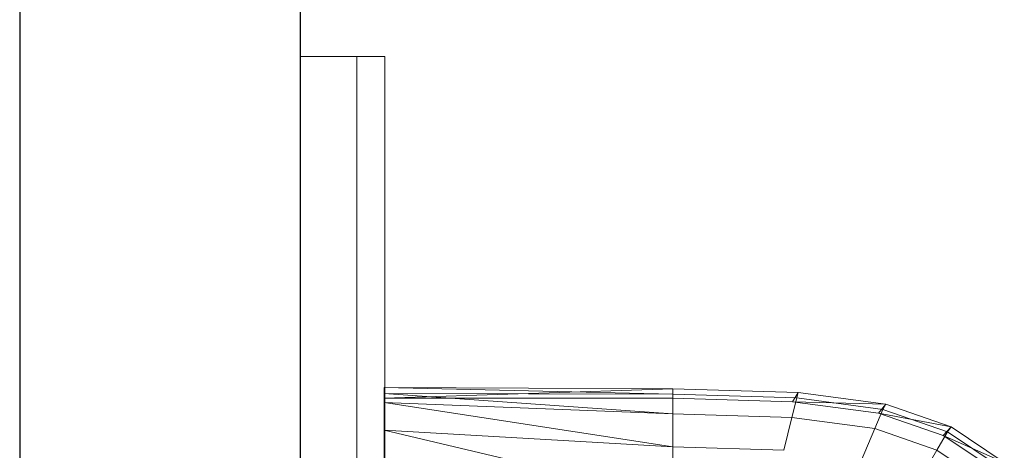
# Model space of a CAD drawing. Header units: metres. Extents: x 397.7 to 427.5, y 12.7 to 28.4.
# Tile 32 of 59: x 404.337 to 404.687, y 27.45 to 27.604. Entities that reach past the tile are written whole.
import ezdxf

# ---------------------------------------------------------------- set-up
doc = ezdxf.new("R2010")
doc.units = ezdxf.units.M
for name, color, linetype, lineweight in [('02_MOBILIARIO', 7, 'Continuous', 18), ('A-DETL-____-MBND', 7, 'Continuous', 18), ('A-GENM-____-OTLN', 7, 'Continuous', 18), ('A-WALL-____-MCUT', 7, 'Continuous', 25), ('A-WALL-____-OTLN', 7, 'Continuous', 25)]:
    doc.layers.add(name, color=color, linetype=linetype, lineweight=lineweight)

# ---------------------------------------------------------------- blocks, each defined once
blk = doc.blocks.new('Family - LONDR55-XX_ZZ-ARQ-CAA-M3D-Londres55-152769-05_ENLLUMENAT_P2')
at = {"layer": 'A-GENM-____-OTLN', "color": 253, "true_color": 0xaaaaaa}
for p, q in [((0.6, 0.03), (0, 0.03)), ((0.6, 0.03), (0, 0.03)), ((0.6, 0.01), (0.6, 0.03)), ((0.6, 0.01), (0.6, 0.03)), ((0.6, 0.01), (0, 0.01)), ((0, 0.01), (0.6, 0.01)), ((0, 0.01), (0.6, 0.01)), ((0, 0.01), (0.6, 0.01)), ((0.6, 0), (0.6, 0.01)), ((0.6, 0.01), (0.6, 0)), ((0, 0), (0.6, 0)), ((0.6, 0), (0, 0))]:
    blk.add_line(p, q, dxfattribs=at)
blk = doc.blocks.new('Family - Mirall P2-152770-05_ENLLUMENAT_P2')
blk.add_blockref('Family - LONDR55-XX_ZZ-ARQ-CAA-M3D-Londres55-152769-05_ENLLUMENAT_P2', (0, 0))
blk = doc.blocks.new('Family - Evans P2-153146-05_ENLLUMENAT_P2')
at = {"layer": 'A-WALL-____-MCUT', "color": 253, "true_color": 0xaaaaaa}
for p, q in [((4.54879, 0.1), (0, 0.1)), ((0, 0), (4.54879, 0))]:
    blk.add_line(p, q, dxfattribs=at)
at = {"layer": 'A-WALL-____-OTLN', "color": 253, "true_color": 0xaaaaaa}
for p, q in [((4.54879, 0.1), (0, 0.1)), ((0, 0), (4.54879, 0))]:
    blk.add_line(p, q, dxfattribs=at)
at = {"layer": 'A-WALL-____-OTLN', "color": 253, "lineweight": 18, "true_color": 0xaaaaaa}
blk.add_line((0, 0), (4.54879, 0), dxfattribs=at)
blk = doc.blocks.new('Family - Rentamans P2-153289-05_ENLLUMENAT_P2')
at = {"layer": 'A-DETL-____-MBND', "color": 253, "true_color": 0xaaaaaa}
for p, q in [((0, 0.36146), (0, 0.36526)), ((0, 0.36526), (0, 0.36308)), ((0.10273, 0.3648), (0, 0.36526)), ((0.10273, 0.36283), (0, 0.36526)), ((0.10273, 0.3648), (0, 0.36146)), ((0.14736, 0.36347), (0.10273, 0.3648)), ((0.10273, 0.36283), (0.10273, 0.3648)), ((0.10273, 0.36479), (0.10273, 0.36141)), ((0, 0.36308), (0, 0.35983)), ((0.10273, 0.36283), (0, 0.36308)), ((0, 0.36308), (0.10273, 0.35585)), ((0.10273, 0.36141), (0, 0.36146)), ((0, 0.36146), (0, 0.00406)), ((0.14679, 0.36152), (0.10273, 0.36283)), ((0.10273, 0.36283), (0.10273, 0.35585)), ((0.14525, 0.36016), (0.10273, 0.36141)), ((0.14508, 0.3546), (0.14679, 0.36152)), ((0.14525, 0.36016), (0.14736, 0.36347)), ((0.14679, 0.36152), (0.14736, 0.36347)), ((0.17751, 0.35738), (0.14679, 0.36152)), ((0.17848, 0.35928), (0.14736, 0.36347)), ((0, 0.35983), (0, 0.35008)), ((0.10273, 0.35585), (0, 0.35983)), ((0, 0.35983), (0.10273, 0.34405)), ((0.17596, 0.35605), (0.14525, 0.36016)), ((0.17848, 0.35928), (0.14525, 0.36016)), ((0.17596, 0.35605), (0.17848, 0.35928)), ((0.17751, 0.35738), (0.17848, 0.35928)), ((0.20176, 0.35121), (0.17848, 0.35928)), ((0.10273, 0.35585), (0.10273, 0.34405)), ((0.14508, 0.3546), (0.10273, 0.35585)), ((0.14508, 0.3546), (0.1422, 0.34287)), ((0.17461, 0.35061), (0.14508, 0.3546)), ((0.17461, 0.35061), (0.17751, 0.35738)), ((0.19894, 0.34814), (0.17596, 0.35605)), ((0.20176, 0.35121), (0.17596, 0.35605)), ((0.2005, 0.34941), (0.17751, 0.35738)), ((0.16971, 0.33917), (0.17461, 0.35061)), ((0.19671, 0.34296), (0.17461, 0.35061)), ((0.19894, 0.34814), (0.20176, 0.35121)), ((0.2005, 0.34941), (0.20176, 0.35121)), ((0.22069, 0.33849), (0.20176, 0.35121)), ((0, 0.35008), (0, 0.32734)), ((0.10273, 0.34405), (0, 0.35008)), ((0, 0.35008), (0.10273, 0.32574)), ((0.19671, 0.34296), (0.2005, 0.34941)), ((0.21762, 0.33569), (0.19894, 0.34814)), ((0.22069, 0.33849), (0.19894, 0.34814)), ((0.21918, 0.33686), (0.2005, 0.34941)), ((0.10273, 0.34405), (0.10273, 0.32574)), ((0.1422, 0.34287), (0.10273, 0.34405)), ((0.1903, 0.33203), (0.19671, 0.34296)), ((0.21467, 0.33089), (0.19671, 0.34296))]:
    blk.add_line(p, q, dxfattribs=at)
blk = doc.blocks.new('LONDR55-XX_ZZ-ARQ-CAA-M3D-Londres55_ifc-1-05_ENLLUMENAT_P2')
at = {"layer": '02_MOBILIARIO', "color": 253, "lineweight": 18, "true_color": 0xaaaaaa}
blk.add_blockref('Family - Rentamans P2-153289-05_ENLLUMENAT_P2', (404.46677, 27.10751), dxfattribs=at)
at = {"layer": 'A-GENM-____-OTLN', "color": 253, "lineweight": 18, "true_color": 0xaaaaaa, "rotation": 90}
blk.add_blockref('Family - Mirall P2-152770-05_ENLLUMENAT_P2', (404.46698, 26.99052), dxfattribs=at)
at = {"layer": 'A-WALL-____-OTLN', "color": 253, "lineweight": 18, "true_color": 0xaaaaaa, "rotation": 90}
blk.add_blockref('Family - Evans P2-153146-05_ENLLUMENAT_P2', (404.43698, 23.51946), dxfattribs=at)

msp = doc.modelspace()

# ---------------------------------------------------------------- block references
at = {"lineweight": 5}
msp.add_blockref('LONDR55-XX_ZZ-ARQ-CAA-M3D-Londres55_ifc-1-05_ENLLUMENAT_P2', (0, 0), dxfattribs=at)

doc.saveas('drawing.dxf')
